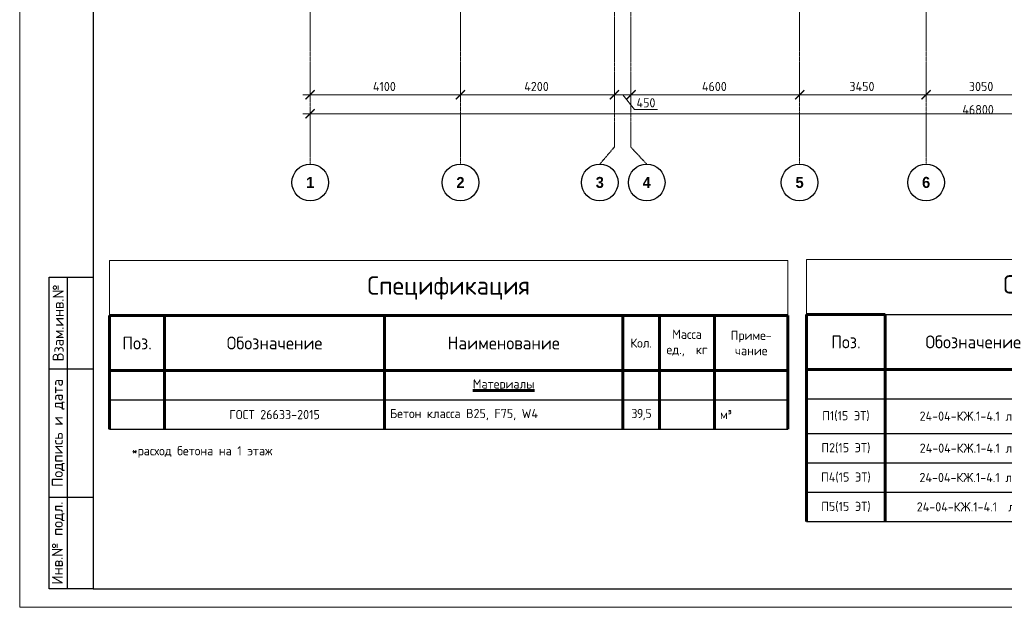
# Model space of a CAD drawing. Header units: millimetres. Extents: x 369815 to 1481759, y -423071 to -27917.
# Tile 1 of 256: x 436521 to 463375, y -396966 to -380955. Entities that reach past the tile are written whole.
import ezdxf
from ezdxf.enums import TextEntityAlignment as Align

# ---------------------------------------------------------------- set-up
doc = ezdxf.new("R2010")
doc.units = ezdxf.units.MM
doc.linetypes.add('______5', pattern=[1100, 800, -100, 100, -100])
doc.linetypes.add('осевая', pattern=[50.8, 31.75, -6.35, 6.35, -6.35])
for name, color, linetype, lineweight in [('Оси', 40, '______5', 18), ('Основная 0.6', 142, 'Continuous', 60), ('РАЗМЕРЫ', 1, 'Continuous', 9), ('Текст', 7, 'Continuous', 25), ('ТОНКИЕ', 7, 'Continuous', 9)]:
    doc.layers.add(name, color=color, linetype=linetype, lineweight=lineweight)
doc.layers.add('ТОЛСТЫЕ_ОСНОВНЫЕ', color=6, linetype='Continuous')
doc.styles.add('Century Gothic', font='GOTHIC.TTF')
doc.styles.add('GOST-2.304_Type-B', font='GOST_Common.ttf')
doc.styles.add('style1', font='GOST_Common.ttf', dxfattribs={"height": 500})
doc.dimstyles.new('СПДС', dxfattribs={"dimscale": 100, "dimtxt": 2.5, "dimasz": 2.5, "dimexe": 1.25, "dimexo": 0, "dimtad": 1, "dimdec": 0, "dimtxsty": 'GOST-2.304_Type-B', "dimblk": 'ARCHTICK', "dimcen": 2.5, "dimdle": 2, "dimadec": 0, "dimazin": 2, "dimtfac": 0.75, "dimtdec": 0, "dimtmove": 1, "dimatfit": 3, "dimfxl": 1, "dimtolj": 1, "dimarcsym": 1})

# ---------------------------------------------------------------- blocks, each defined once
blk = doc.blocks.new('_ArchTick')
at = {"color": 0, "linetype": 'ByBlock', "const_width": 0.15}
blk.add_lwpolyline([(-0.5, -0.5), (0.5, 0.5)], dxfattribs=at)
blk = doc.blocks.new('*D2369')
at = {"color": 0, "lineweight": -2, "transparency": 16777216}
for p, q in [((983646, -19381), (983646, -19256)), ((1030446, -19495), (1030446, -19256)), ((983446, -19381), (1030646, -19381))]:
    blk.add_line(p, q, dxfattribs=at)
at = {"layer": 'DEFPOINTS', "color": 0, "transparency": 16777216}
for p in [(983646, -19381), (1030446, -19381), (1030446, -19495)]:
    blk.add_point(p, dxfattribs=at)
at = {"color": 0, "lineweight": -2, "transparency": 16777216, "xscale": 250, "yscale": 250, "zscale": 250, "rotation": 180}
blk.add_blockref('_ArchTick', (983646, -19381), dxfattribs=at)
at = {"color": 0, "lineweight": -2, "transparency": 16777216, "xscale": 250, "yscale": 250, "zscale": 250}
blk.add_blockref('_ArchTick', (1030446, -19381), dxfattribs=at)
at = {"color": 0, "transparency": 16777216, "insert": (1001863, -19270), "char_height": 250, "width": 104166.67, "attachment_point": 5, "style": 'GOST-2.304_Type-B'}
blk.add_mtext('\\A1;46800', dxfattribs=at)
blk = doc.blocks.new('NSY101')
at = {"color": 0, "linetype": 'ByBlock', "lineweight": -2}
blk.add_circle((0, 0), 50, dxfattribs=at)
blk = doc.blocks.new('СЛОЖНЫЙ_ОБЪЕКТ_31')
at = {"layer": 'Оси', "color": 16, "linetype": 'Continuous', "lineweight": 25, "transparency": 33554687, "xscale": 9.999999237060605, "yscale": 9.999999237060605, "zscale": 9.999999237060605}
blk.add_blockref('NSY101', (8813, -43009), dxfattribs=at)
at = {"layer": 'Оси', "color": 16, "linetype": 'Continuous', "lineweight": 25, "transparency": 33554687, "insert": (8813, -43009), "char_height": 300, "width": 385, "attachment_point": 5, "style": 'Century Gothic'}
blk.add_mtext('\\A1;{\\fCentury Gothic|i0|b1;\\H300.000000;\\W1.000000;\\C16;2}\\P', dxfattribs=at)
blk = doc.blocks.new('СЛОЖНЫЙ_ОБЪЕКТ_32')
at = {"layer": 'Оси', "color": 16, "linetype": 'Continuous', "lineweight": 25, "transparency": 33554687, "xscale": 9.999999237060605, "yscale": 9.999999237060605, "zscale": 9.999999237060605}
blk.add_blockref('NSY101', (18063, -43009), dxfattribs=at)
at = {"layer": 'Оси', "color": 16, "linetype": 'Continuous', "lineweight": 25, "transparency": 33554687, "insert": (18063, -43009), "char_height": 300, "width": 385, "attachment_point": 5, "style": 'Century Gothic'}
blk.add_mtext('\\A1;{\\fCentury Gothic|i0|b1;\\H300.000000;\\W1.000000;\\C16;5}\\P', dxfattribs=at)
blk = doc.blocks.new('СЛОЖНЫЙ_ОБЪЕКТ_33')
at = {"layer": 'Оси', "color": 16, "linetype": 'Continuous', "lineweight": 25, "transparency": 33554687, "xscale": 9.999999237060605, "yscale": 9.999999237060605, "zscale": 9.999999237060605}
blk.add_blockref('NSY101', (21513, -43009), dxfattribs=at)
at = {"layer": 'Оси', "color": 16, "linetype": 'Continuous', "lineweight": 25, "transparency": 33554687, "insert": (21513, -43009), "char_height": 300, "width": 385, "attachment_point": 5, "style": 'Century Gothic'}
blk.add_mtext('\\A1;{\\fCentury Gothic|i0|b1;\\H300.000000;\\W1.000000;\\C16;6}\\P', dxfattribs=at)
blk = doc.blocks.new('СЛОЖНЫЙ_ОБЪЕКТ_46')
at = {"layer": 'Оси', "color": 16, "linetype": 'Continuous', "lineweight": 25, "transparency": 33554687, "xscale": 9.999999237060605, "yscale": 9.999999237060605, "zscale": 9.999999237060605}
blk.add_blockref('NSY101', (5263, -43009), dxfattribs=at)
at = {"layer": 'Оси', "color": 16, "linetype": 'Continuous', "lineweight": 25, "transparency": 33554687, "insert": (5263, -43009), "char_height": 300, "width": 385, "attachment_point": 5, "style": 'Century Gothic'}
blk.add_mtext('\\A1;{\\fCentury Gothic|i0|b1;\\H300.000000;\\W1.000000;\\C16;1}\\P', dxfattribs=at)
blk = doc.blocks.new('СЛОЖНЫЙ_ОБЪЕКТ_48')
at = {"layer": 'Оси', "color": 16, "linetype": 'Continuous', "lineweight": 25, "transparency": 33554687, "xscale": 9.999999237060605, "yscale": 9.999999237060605, "zscale": 9.999999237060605}
blk.add_blockref('NSY101', (13893, -43009), dxfattribs=at)
at = {"layer": 'Оси', "color": 16, "linetype": 'Continuous', "lineweight": 25, "transparency": 33554687, "insert": (13893, -43009), "char_height": 300, "width": 385, "attachment_point": 5, "style": 'Century Gothic'}
blk.add_mtext('\\A1;{\\fCentury Gothic|i0|b1;\\H300.000000;\\W1.000000;\\C16;4}\\P', dxfattribs=at)
blk = doc.blocks.new('СЛОЖНЫЙ_ОБЪЕКТ_49')
at = {"layer": 'Оси', "color": 16, "linetype": 'Continuous', "lineweight": 25, "transparency": 33554687, "xscale": 9.999999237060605, "yscale": 9.999999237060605, "zscale": 9.999999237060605}
blk.add_blockref('NSY101', (12613, -43009), dxfattribs=at)
at = {"layer": 'Оси', "color": 16, "linetype": 'Continuous', "lineweight": 25, "transparency": 33554687, "insert": (12613, -43009), "char_height": 300, "width": 385, "attachment_point": 5, "style": 'Century Gothic'}
blk.add_mtext('\\A1;{\\fCentury Gothic|i0|b1;\\H300.000000;\\W1.000000;\\C16;3}\\P', dxfattribs=at)
blk = doc.blocks.new('*D2355')
at = {"color": 0, "lineweight": -2, "transparency": 16777216}
for p, q in [((983646, -18864), (983646, -18739)), ((987746, -18864), (987746, -18739)), ((983446, -18864), (987946, -18864))]:
    blk.add_line(p, q, dxfattribs=at)
at = {"layer": 'DEFPOINTS', "color": 0, "transparency": 16777216}
for p in [(983646, -18864), (987746, -18864), (987746, -18864)]:
    blk.add_point(p, dxfattribs=at)
at = {"color": 0, "lineweight": -2, "transparency": 16777216, "xscale": 250, "yscale": 250, "zscale": 250, "rotation": 180}
blk.add_blockref('_ArchTick', (983646, -18864), dxfattribs=at)
at = {"color": 0, "lineweight": -2, "transparency": 16777216, "xscale": 250, "yscale": 250, "zscale": 250}
blk.add_blockref('_ArchTick', (987746, -18864), dxfattribs=at)
at = {"color": 0, "transparency": 16777216, "insert": (985670, -18639), "char_height": 250, "width": 83333.33, "attachment_point": 5, "style": 'GOST-2.304_Type-B'}
blk.add_mtext('\\A1;4100', dxfattribs=at)
blk = doc.blocks.new('*D2356')
at = {"color": 0, "lineweight": -2, "transparency": 16777216}
for p, q in [((987746, -18864), (987746, -18739)), ((991946, -18864), (991946, -18739)), ((987546, -18864), (992146, -18864))]:
    blk.add_line(p, q, dxfattribs=at)
at = {"layer": 'DEFPOINTS', "color": 0, "transparency": 16777216}
for p in [(987746, -18864), (991946, -18864), (991946, -18864)]:
    blk.add_point(p, dxfattribs=at)
at = {"color": 0, "lineweight": -2, "transparency": 16777216, "xscale": 250, "yscale": 250, "zscale": 250, "rotation": 180}
blk.add_blockref('_ArchTick', (987746, -18864), dxfattribs=at)
at = {"color": 0, "lineweight": -2, "transparency": 16777216, "xscale": 250, "yscale": 250, "zscale": 250}
blk.add_blockref('_ArchTick', (991946, -18864), dxfattribs=at)
at = {"color": 0, "transparency": 16777216, "insert": (989820, -18639), "char_height": 250, "width": 83333.33, "attachment_point": 5, "style": 'GOST-2.304_Type-B'}
blk.add_mtext('\\A1;4200', dxfattribs=at)
blk = doc.blocks.new('*D2357')
at = {"color": 0, "lineweight": -2, "transparency": 16777216}
for p, q in [((992396, -18864), (992396, -18739)), ((996996, -18864), (996996, -18739)), ((992196, -18864), (997196, -18864))]:
    blk.add_line(p, q, dxfattribs=at)
at = {"layer": 'DEFPOINTS', "color": 0, "transparency": 16777216}
for p in [(992396, -18864), (996996, -18864), (996996, -18864)]:
    blk.add_point(p, dxfattribs=at)
at = {"color": 0, "lineweight": -2, "transparency": 16777216, "xscale": 250, "yscale": 250, "zscale": 250, "rotation": 180}
blk.add_blockref('_ArchTick', (992396, -18864), dxfattribs=at)
at = {"color": 0, "lineweight": -2, "transparency": 16777216, "xscale": 250, "yscale": 250, "zscale": 250}
blk.add_blockref('_ArchTick', (996996, -18864), dxfattribs=at)
at = {"color": 0, "transparency": 16777216, "insert": (994670, -18639), "char_height": 250, "width": 83333.33, "attachment_point": 5, "style": 'GOST-2.304_Type-B'}
blk.add_mtext('\\A1;4600', dxfattribs=at)
blk = doc.blocks.new('*D2358')
at = {"color": 0, "lineweight": -2, "transparency": 16777216}
for p, q in [((996996, -18864), (996996, -18739)), ((1000446, -18864), (1000446, -18739)), ((996796, -18864), (1000646, -18864))]:
    blk.add_line(p, q, dxfattribs=at)
at = {"layer": 'DEFPOINTS', "color": 0, "transparency": 16777216}
for p in [(996996, -18864), (1000446, -18864), (1000446, -18864)]:
    blk.add_point(p, dxfattribs=at)
at = {"color": 0, "lineweight": -2, "transparency": 16777216, "xscale": 250, "yscale": 250, "zscale": 250, "rotation": 180}
blk.add_blockref('_ArchTick', (996996, -18864), dxfattribs=at)
at = {"color": 0, "lineweight": -2, "transparency": 16777216, "xscale": 250, "yscale": 250, "zscale": 250}
blk.add_blockref('_ArchTick', (1000446, -18864), dxfattribs=at)
at = {"color": 0, "transparency": 16777216, "insert": (998695, -18639), "char_height": 250, "width": 83333.33, "attachment_point": 5, "style": 'GOST-2.304_Type-B'}
blk.add_mtext('\\A1;3450', dxfattribs=at)
blk = doc.blocks.new('*D2359')
at = {"color": 0, "lineweight": -2, "transparency": 16777216}
for p, q in [((1000446, -18864), (1000446, -18739)), ((1003496, -18864), (1003496, -18739)), ((1000246, -18864), (1003696, -18864))]:
    blk.add_line(p, q, dxfattribs=at)
at = {"layer": 'DEFPOINTS', "color": 0, "transparency": 16777216}
for p in [(1000446, -18864), (1003496, -18864), (1003496, -18864)]:
    blk.add_point(p, dxfattribs=at)
at = {"color": 0, "lineweight": -2, "transparency": 16777216, "xscale": 250, "yscale": 250, "zscale": 250, "rotation": 180}
blk.add_blockref('_ArchTick', (1000446, -18864), dxfattribs=at)
at = {"color": 0, "lineweight": -2, "transparency": 16777216, "xscale": 250, "yscale": 250, "zscale": 250}
blk.add_blockref('_ArchTick', (1003496, -18864), dxfattribs=at)
at = {"color": 0, "transparency": 16777216, "insert": (1001945, -18639), "char_height": 250, "width": 83333.33, "attachment_point": 5, "style": 'GOST-2.304_Type-B'}
blk.add_mtext('\\A1;3050', dxfattribs=at)
blk = doc.blocks.new('*D2367')
at = {"color": 0, "lineweight": -2, "transparency": 16777216}
for p, q in [((991946, -18739), (991946, -18989)), ((992596, -18864), (991746, -18864)), ((992171, -18864), (992493, -19270)), ((992396, -18802), (992396, -18989)), ((992493, -19270), (993118, -19270))]:
    blk.add_line(p, q, dxfattribs=at)
at = {"layer": 'DEFPOINTS', "color": 0, "transparency": 16777216}
for p in [(991946, -18739), (991946, -18864), (992396, -18802)]:
    blk.add_point(p, dxfattribs=at)
at = {"color": 0, "lineweight": -2, "transparency": 16777216, "xscale": 250, "yscale": 250, "zscale": 250, "rotation": 180}
blk.add_blockref('_ArchTick', (991946, -18864), dxfattribs=at)
at = {"color": 0, "lineweight": -2, "transparency": 16777216, "xscale": 250, "yscale": 250, "zscale": 250}
blk.add_blockref('_ArchTick', (992396, -18864), dxfattribs=at)
at = {"color": 0, "transparency": 16777216, "insert": (992805, -19083), "char_height": 250, "attachment_point": 5, "style": 'GOST-2.304_Type-B'}
blk.add_mtext('\\A1;450', dxfattribs=at)
blk = doc.blocks.new('*U133')
at = {"layer": 'ТОЛСТЫЕ_ОСНОВНЫЕ'}
for p, q in [((8, 5), (8, 90)), ((8, 90), (20, 90)), ((13, 5), (13, 90)), ((8, 65), (20, 65)), ((8, 30), (20, 30)), ((20, 5), (8, 5))]:
    blk.add_line(p, q, dxfattribs=at)
at = {"layer": 'ТОЛСТЫЕ_ОСНОВНЫЕ', "color": 6}
blk.add_lwpolyline([(20, 5), (589, 5), (589, 415), (20, 415)], close=True, dxfattribs=at)
at = {"layer": 'ТОНКИЕ'}
blk.add_lwpolyline([(0, 0), (594, 0), (594, 420), (0, 420)], close=True, dxfattribs=at)
at = {"layer": 'Текст', "style": 'style1'}
for s, p in [('Взам.инв.№', (10.5, 77.5)), ('Подпись и дата', (10.5, 47.5)), ('Инв.№ подл.', (10.5, 17.5))]:
    blk.add_text(s, height=3, rotation=90, dxfattribs=at).set_placement(p, align=Align.MIDDLE)
blk = doc.blocks.new('*T1673')
at = {"layer": 'DEFPOINTS', "color": 8, "linetype": 'ByBlock', "lineweight": 0, "transparency": 16777216}
for p, q in [((0, 0), (18500, 0)), ((0, 0), (0, -1500)), ((18500, 0), (18500, -1500))]:
    blk.add_line(p, q, dxfattribs=at)
at = {"layer": 'Основная 0.6', "color": 0, "linetype": 'Continuous', "lineweight": 60, "transparency": 16777216}
for p, q in [((0, -1500), (15000, -1500)), ((0, -1500), (0, -4600)), ((1500, -1500), (1500, -4600)), ((7500, -1500), (7500, -4600)), ((14000, -1500), (14000, -4600)), ((15000, -1500), (15000, -4600)), ((16500, -1500), (16500, -4600)), ((18500, -1500), (18500, -4600)), ((0, -3000), (15000, -3000))]:
    blk.add_line(p, q, dxfattribs=at)
at = {"layer": 'Основная 0.6', "color": 0, "linetype": 'Continuous', "transparency": 16777216}
for p, q in [((15000, -1500), (18500, -1500)), ((15000, -3000), (18500, -3000))]:
    blk.add_line(p, q, dxfattribs=at)
at = {"layer": 'Основная 0.6', "color": 0, "linetype": 'Continuous', "lineweight": -2, "transparency": 16777216}
for p, q in [((0, -3800), (1500, -3800)), ((14000, -3800), (18500, -3800)), ((0, -4600), (1500, -4600)), ((14000, -4600), (18500, -4600))]:
    blk.add_line(p, q, dxfattribs=at)
at = {"layer": 'Основная 0.6', "color": 0, "lineweight": -2, "transparency": 16777216}
for p, q in [((1500, -3800), (14000, -3800)), ((1500, -4600), (14000, -4600))]:
    blk.add_line(p, q, dxfattribs=at)
at = {"layer": 'Основная 0.6', "color": 0, "transparency": 16777216, "style": 'GOST-2.304_Type-B'}
for s, insert, char_height, width, attachment_point in [('Спецификация', (9250, -750), 500, 18200, 5), ('Поз.', (750, -2250), 350, 1200, 5), ('Обозначение', (4500, -2250), 350, 5700, 5), ('Наименование', (10750, -2250), 350, 6200, 5), ('Кол.', (14500, -2250), 250, 700, 5), ('Масса\\Pед.,  кг', (15750, -2250), 250, 1200, 5), ('Приме-\\Pчание', (17500, -2250), 250, 1700, 5), ('{\\LМатериалы}', (10750, -3400), 250, 6200, 5), ('м³', (16650, -4200), 250, 1700, 4), ('ГОСТ 26633-2015', (4500, -4200), 250, 5700, 5), ('Бетон класса В25, F75, W4', (7650, -4200), 250, 6200, 4), ('{\\T0.9;39,5', (14500, -4200), 250, 700, 5)]:
    blk.add_mtext(s, dxfattribs=dict(at, insert=insert, char_height=char_height, width=width, attachment_point=attachment_point))
blk = doc.blocks.new('*T1674')
at = {"layer": 'DEFPOINTS', "color": 8, "linetype": 'ByBlock', "lineweight": 0, "transparency": 16777216}
for p, q in [((0, 0), (17950, 0)), ((0, 0), (0, -1500)), ((17950, 0), (17950, -1500))]:
    blk.add_line(p, q, dxfattribs=at)
at = {"layer": 'Основная 0.6', "color": 0, "linetype": 'Continuous', "lineweight": 60, "transparency": 16777216}
for p, q in [((0, -1500), (2152, -1500)), ((0, -1500), (0, -7145)), ((2152, -1500), (2152, -7145)), ((6950, -1500), (6950, -7145)), ((13450, -1500), (13450, -7145)), ((14450, -1500), (14450, -7145)), ((15950, -1500), (15950, -7145)), ((17950, -1500), (17950, -7145)), ((0, -3000), (14450, -3000))]:
    blk.add_line(p, q, dxfattribs=at)
at = {"layer": 'Основная 0.6', "color": 0, "linetype": 'ByBlock', "lineweight": -2, "transparency": 16777216}
blk.add_line((2152, -1500), (17950, -1500), dxfattribs=at)
at = {"layer": 'Основная 0.6', "color": 0, "linetype": 'Continuous', "transparency": 16777216}
blk.add_line((14450, -3000), (17950, -3000), dxfattribs=at)
at = {"layer": 'Основная 0.6', "color": 0, "linetype": 'Continuous', "lineweight": -2, "transparency": 16777216}
for p, q in [((0, -3800), (2152, -3800)), ((13450, -3800), (17950, -3800)), ((0, -4745), (2152, -4745)), ((13450, -4745), (17950, -4745)), ((0, -5545), (2152, -5545)), ((13450, -5545), (17950, -5545)), ((0, -6345), (2152, -6345)), ((13450, -6345), (17950, -6345)), ((0, -7145), (2152, -7145)), ((13450, -7145), (17950, -7145))]:
    blk.add_line(p, q, dxfattribs=at)
at = {"layer": 'Основная 0.6', "color": 0, "lineweight": -2, "transparency": 16777216}
for p, q in [((2152, -3800), (13450, -3800)), ((2152, -4745), (6950, -4745)), ((2152, -5545), (6950, -5545)), ((2152, -6345), (6950, -6345)), ((2152, -7145), (13450, -7145))]:
    blk.add_line(p, q, dxfattribs=at)
at = {"layer": 'Основная 0.6', "color": 0, "transparency": 16777216, "attachment_point": 5, "style": 'GOST-2.304_Type-B'}
for s, insert, char_height, width in [('Спецификация пилонов', (8975, -750), 500, 17649.63), ('Поз.', (1076, -2250), 350, 1851.73), ('Обозначение', (4551, -2250), 350, 4497.9), ('Наименование', (10200, -2250), 350, 6200), ('Кол.', (13950, -2250), 250, 700), ('Масса\\Pед.,  кг', (15200, -2250), 250, 1200), ('Приме-\\Pчание', (16950, -2250), 250, 1700), ('{\\C256;П1(15 ЭТ)}', (1076, -4272), 250, 1851.73), ('24-04-КЖ.1-4.1 л.26', (4551, -4272), 250, 4497.9), ('20', (13950, -4272), 250, 700), ('{\\C256;П2(15 ЭТ)}', (1076, -5145), 250, 1851.73), ('24-04-КЖ.1-4.1 л.27', (4551, -5145), 250, 4497.9), ('14', (13950, -5145), 250, 700), ('Пилоны 15-го этажа', (10200, -5472), 250, 6200), ('{\\C256;П4(15 ЭТ)}', (1076, -5945), 250, 1851.73), ('24-04-КЖ.1-4.1 л.28', (4551, -5945), 250, 4497.9), ('3', (13950, -5945), 250, 700), ('{\\C256;П5(15 ЭТ)}', (1076, -6745), 250, 1851.73), ('24-04-КЖ.1-4.1  л.29', (4551, -6745), 250, 4497.9), ('16', (13950, -6745), 250, 700)]:
    blk.add_mtext(s, dxfattribs=dict(at, insert=insert, char_height=char_height, width=width))
blk = doc.blocks.new('оси2')
at = {"layer": 'Оси', "color": 16, "linetype": 'осевая', "lineweight": 0, "ltscale": 0.5, "transparency": 33554687}
for p, q in [((983645.5, 5465.4), (983645.8, -20755.1)), ((987745.5, 5465.4), (987745.5, -20739.3)), ((996995.5, 5465.4), (996995.5, -20739.3)), ((1000445.5, 5465.4), (1000445.5, -20739.3)), ((991945.5, 4955.2), (991945.5, -20287.7)), ((992395.5, 4955.2), (992395.5, -20293.6))]:
    blk.add_line(p, q, dxfattribs=at)
at = {"layer": 'Оси', "color": 16, "linetype": 'осевая', "lineweight": 25, "ltscale": 0.5, "transparency": 33554687}
for p, q in [((991545, -20755.1), (991945.5, -20287.7)), ((992825, -20755.1), (992395.5, -20293.6))]:
    blk.add_line(p, q, dxfattribs=at)
at = {"layer": 'Оси', "color": 16, "linetype": 'Continuous', "lineweight": 25, "transparency": 33554687}
for name, p in [('СЛОЖНЫЙ_ОБЪЕКТ_46', (978385.3, 21754.4)), ('СЛОЖНЫЙ_ОБЪЕКТ_31', (978932, 21754.4)), ('СЛОЖНЫЙ_ОБЪЕКТ_49', (978932, 21754.4)), ('СЛОЖНЫЙ_ОБЪЕКТ_48', (978932, 21754.4)), ('СЛОЖНЫЙ_ОБЪЕКТ_32', (978932, 21754.4)), ('СЛОЖНЫЙ_ОБЪЕКТ_33', (978932, 21754.4))]:
    blk.add_blockref(name, p, dxfattribs=at)
for base, p1, p2, picture, middle in [((987745.5, -18864.1), (983645.5, -18864.1), (987745.5, -18864.1), '*D2355', (985670.4, -18864.1)), ((991945.5, -18864.1), (987745.5, -18864.1), (991945.5, -18864.1), '*D2356', (989820.4, -18864.1)), ((996995.5, -18864.1), (992395.5, -18864.1), (996995.5, -18864.1), '*D2357', (994670.4, -18864.1)), ((1000445.5, -18864.1), (996995.5, -18864.1), (1000445.5, -18864.1), '*D2358', (998695.4, -18864.1)), ((1003495.5, -18864.1), (1000445.5, -18864.1), (1003495.5, -18864.1), '*D2359', (1001945.4, -18864.1)), ((1030445.5, -19380.9), (983645.5, -19380.9), (1030445.5, -19495.3), '*D2369', (1001863, -19495.3))]:
    dim = blk.add_linear_dim(base=base, p1=p1, p2=p2, dimstyle='СПДС', override={"dimgap": 1})
    dim.commit()
    dim.dimension.update_dxf_attribs({"geometry": picture, "text_midpoint": middle, "dimtype": 160})
dim = blk.add_linear_dim(base=(991945.5, -18864.1), p1=(992395.5, -18801.6), p2=(991945.5, -18739.1), dimstyle='СПДС')
dim.commit()
dim.dimension.update_dxf_attribs({"geometry": '*D2367', "text_midpoint": (992555.1, -19270.3), "dimtype": 160})

msp = doc.modelspace()

# ---------------------------------------------------------------- block references
at = {"xscale": 100, "yscale": 100, "zscale": 100}
msp.add_blockref('*U133', (436520.8, -396966.1, 3100), dxfattribs=at)
for name, p in [('*T1674', (457977.6, -387485.3)), ('*T1673', (438971.7, -387515))]:
    msp.add_blockref(name, p)
at = {"layer": 'РАЗМЕРЫ'}
msp.add_blockref('оси2', (-539203.5, -364136, -560), dxfattribs=at)

# ---------------------------------------------------------------- texts
at = {"ltscale": 100, "insert": (439575.4, -392576.9), "char_height": 250, "width": 17398.124, "attachment_point": 1, "style": 'GOST-2.304_Type-B'}
msp.add_mtext('*расход бетона на 1 этаж', dxfattribs=at)

doc.saveas('drawing.dxf')
